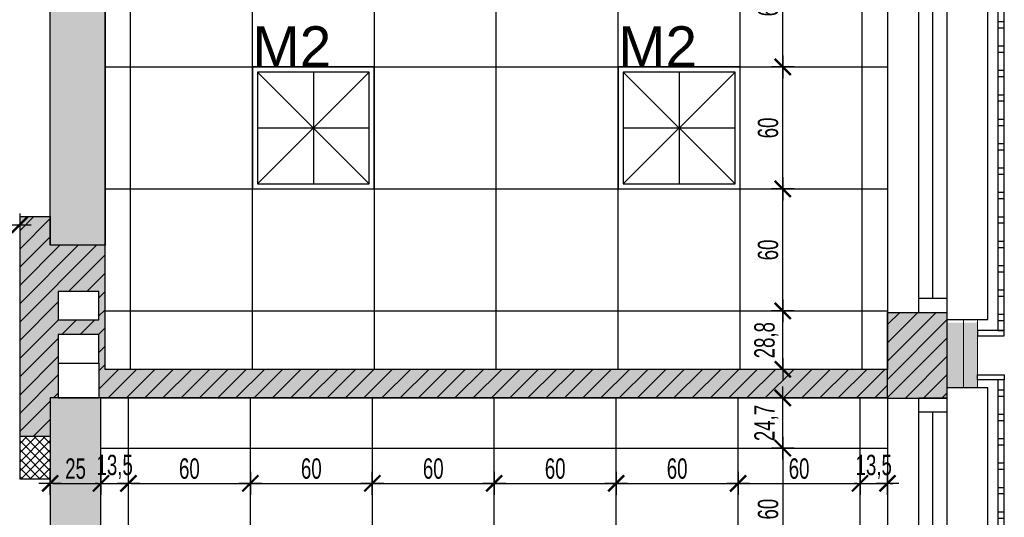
# Model space of a CAD drawing. Header units: millimetres. Extents: x 99331 to 130831, y -7610 to 25890.
# Tile 17 of 101: x 127887 to 128371, y 3322 to 3567. Entities that reach past the tile are written whole.
import ezdxf

# ---------------------------------------------------------------- set-up
doc = ezdxf.new("R2010")
doc.units = ezdxf.units.MM
doc.layers.get('DEFPOINTS').update_dxf_attribs({"lineweight": 9})
for name, color, linetype in [('_HSA_HATCH_WYPEŁNIENIA_PRZEGRÓD', 205, 'Continuous'), ('_HSA_OŚWIETLENIE', 53, 'Continuous'), ('_HSA_STOLARKA_ZEWNĘTRZNA', 132, 'Continuous'), ('_HSA_SUFITY_HATCH', 161, 'Continuous'), ('_HSA_SUFITY_OBRYS', 220, 'Continuous'), ('_HSA_SUFITY_PODZIAŁ', 142, 'Continuous'), ('_HSA_WIDOKOWE', 1, 'Continuous'), ('_HSA_WIDOKOWE_CIENKIE', 8, 'Continuous'), ('_HSA_WYM_50', 141, 'Continuous'), ('_HSA_ŚCIANY_DZIAŁOWE', 6, 'Continuous'), ('_HSA_ŚCIANY_KONSTRUKCYJNE', 3, 'Continuous'), ('_HSA_ŚCIANY_MUROWANE', 4, 'Continuous')]:
    doc.layers.add(name, color=color, linetype=linetype)
doc.layers.add('_HSA_IZOLACJA_TERMICZNA', color=2, linetype='Continuous', lineweight=5)
doc.layers.add('A- stolarka', color=221, linetype='Continuous', lineweight=20)
doc.styles.add('ARIAL_50', font='Arial Narrow.ttf', dxfattribs={"width": 0.8, "height": 10})
doc.styles.get("Standard").update_dxf_attribs({"font": 'Arial.ttf'})
doc.linetypes.add('BATTING', pattern='A,0.00254,-2.54,[134,ltypeshp.shx,S=2.54,R=0,X=-2.54,Y=0],-5.08,[134,ltypeshp.shx,S=2.54,R=180,X=2.54,Y=0],-2.54', length=10.16254)
doc.dimstyles.new('WYM_WEWN_50', dxfattribs={"dimscale": 0.7, "dimtxt": 10, "dimasz": 2, "dimexe": 10, "dimexo": 0, "dimgap": 3, "dimtad": 1, "dimdec": 1, "dimrnd": 1e-05, "dimtxsty": 'ARIAL_50', "dimblk": 'Wym-03', "dimcen": 0, "dimdle": 10, "dimse1": 1, "dimse2": 1, "dimclrt": 256, "dimazin": 2, "dimtfac": 1, "dimtdec": 1, "dimtix": 1, "dimtmove": 2, "dimatfit": 0, "dimfxl": 1, "dimtolj": 1, "dimtzin": 0, "dimarcsym": 0})
pattern_1 = [(37.5, (4439.378, -1292.308), (-0.32000626, 9.78826475), [0, -7.7216, 0, -8.636, 0, -8.255]), (7.5, (4439.378, -1292.308), (8.9904657, 14.336502), [0, -4.1656, 0, -6.9596, 0, -2.667]), (327.5, (4433.13, -1292.308), (15.8198474, 0.0287437), [0, -2.54, 0, -9.144, 0, -11.938]), (317.5, (4433.13, -1292.308), (15.271129, 4.4585865), [0, -1.27, 0, -5.9944, 0, -6.858])]

# ---------------------------------------------------------------- blocks, each defined once
blk = doc.blocks.new('*U46')
at = {"linetype": 'ByBlock', "ltscale": 10}
for p, q in [((0, 14), (175, 14)), ((0, 0), (0, 14)), ((7, 0), (7, 14)), ((168, 14), (168, 0)), ((175, 14), (175, 0)), ((7, 7), (168, 7)), ((0, 0), (175, 0))]:
    blk.add_line(p, q, dxfattribs=at)
blk = doc.blocks.new('A$Cbb3937aa')
for points in [[(0, 197.94), (13.11, 197.94), (13.11, 195.46), (0, 195.46)], [(13.11, 195.46), (9.9, 195.46), (9.9, 2.48), (13.11, 2.48)], [(9.9, 187.44), (13.11, 187.44), (13.11, 190.37), (9.9, 190.37)], [(9.9, 175.44), (13.11, 175.44), (13.11, 178.37), (9.9, 178.37)], [(9.9, 163.44), (13.11, 163.44), (13.11, 166.37), (9.9, 166.37)], [(9.9, 151.44), (13.11, 151.44), (13.11, 154.37), (9.9, 154.37)], [(9.9, 139.44), (13.11, 139.44), (13.11, 142.37), (9.9, 142.37)], [(9.9, 127.44), (13.11, 127.44), (13.11, 130.37), (9.9, 130.37)], [(9.9, 115.44), (13.11, 115.44), (13.11, 118.37), (9.9, 118.37)], [(9.9, 103.44), (13.11, 103.44), (13.11, 106.37), (9.9, 106.37)], [(9.9, 91.44), (13.11, 91.44), (13.11, 94.37), (9.9, 94.37)], [(9.9, 79.44), (13.11, 79.44), (13.11, 82.37), (9.9, 82.37)], [(9.9, 67.44), (13.11, 67.44), (13.11, 70.37), (9.9, 70.37)], [(9.9, 55.44), (13.11, 55.44), (13.11, 58.37), (9.9, 58.37)], [(9.9, 43.44), (13.11, 43.44), (13.11, 46.37), (9.9, 46.37)], [(9.9, 31.44), (13.11, 31.44), (13.11, 34.37), (9.9, 34.37)], [(9.9, 19.44), (13.11, 19.44), (13.11, 22.37), (9.9, 22.37)], [(9.9, 7.44), (13.11, 7.44), (13.11, 10.37), (9.9, 10.37)], [(0, 0), (13.11, 0), (13.11, 2.48), (0, 2.48)]]:
    blk.add_lwpolyline(points, close=True)
blk = doc.blocks.new('BDlux_M2')
for p, q in [((-27.5, 27.5), (27.5, -27.5)), ((27.5, 27.5), (-27.5, -27.5)), ((0, 27.5), (0, -27.5)), ((-27.5, 0), (27.5, 0))]:
    blk.add_line(p, q)
for points in [[(-30, -30), (30, -30), (30, 30), (-30, 30)], [(-27.5, -27.5), (27.5, -27.5), (27.5, 27.5), (-27.5, 27.5)]]:
    blk.add_lwpolyline(points, close=True)
at = {"color": 7, "lineweight": 30, "insert": (-30, 50), "char_height": 20, "attachment_point": 1}
blk.add_mtext_dynamic_manual_height_columns('M2', width=105.3716, gutter_width=1, heights=[0], dxfattribs=at)
blk = doc.blocks.new('Wym-03')
for p, q in [((0, 4), (0, -4)), ((-4, 0), (4, 0))]:
    blk.add_line(p, q)
blk.add_lwpolyline([(-2.83, -2.83, 0.8, 0.8, 0), (2.83, 2.83, 0.05, 0.05, 0)], format="xyseb")
blk = doc.blocks.new('*D374')
at = {"layer": '_HSA_WYM_50', "color": 0, "lineweight": -2, "transparency": 16777216}
blk.add_line((127828.21, 3465.99), (127885.41, 3465.99), dxfattribs=at)
at = {"layer": 'DEFPOINTS', "color": 0, "transparency": 16777216}
for p in [(127826.81, 3485.33), (127886.81, 3485.33), (127886.81, 3465.99)]:
    blk.add_point(p, dxfattribs=at)
at = {"layer": '_HSA_WYM_50', "color": 0, "lineweight": -2, "transparency": 16777216, "xscale": 1.4, "yscale": 1.4, "zscale": 1.4, "rotation": 180}
blk.add_blockref('Wym-03', (127826.81, 3465.99), dxfattribs=at)
at = {"layer": '_HSA_WYM_50', "color": 0, "lineweight": -2, "transparency": 16777216, "xscale": 1.4, "yscale": 1.4, "zscale": 1.4}
blk.add_blockref('Wym-03', (127886.81, 3465.99), dxfattribs=at)
at = {"layer": '_HSA_WYM_50', "transparency": 16777216, "insert": (127856.81, 3473.2), "char_height": 10, "attachment_point": 5, "style": 'ARIAL_50'}
blk.add_mtext('\\A1;60', dxfattribs=at)
blk = doc.blocks.new('*D378')
at = {"layer": '_HSA_WYM_50', "color": 0, "lineweight": -2, "transparency": 16777216}
blk.add_line((127903.21, 3338.84), (127925.41, 3338.84), dxfattribs=at)
at = {"layer": 'DEFPOINTS', "color": 0, "transparency": 16777216}
for p in [(127901.81, 3380.88), (127926.81, 3380.88), (127926.81, 3338.84)]:
    blk.add_point(p, dxfattribs=at)
at = {"layer": '_HSA_WYM_50', "color": 0, "lineweight": -2, "transparency": 16777216, "xscale": 1.4, "yscale": 1.4, "zscale": 1.4, "rotation": 180}
blk.add_blockref('Wym-03', (127901.81, 3338.84), dxfattribs=at)
at = {"layer": '_HSA_WYM_50', "color": 0, "lineweight": -2, "transparency": 16777216, "xscale": 1.4, "yscale": 1.4, "zscale": 1.4}
blk.add_blockref('Wym-03', (127926.81, 3338.84), dxfattribs=at)
at = {"layer": '_HSA_WYM_50', "transparency": 16777216, "insert": (127914.31, 3346.04), "char_height": 10, "attachment_point": 5, "style": 'ARIAL_50'}
blk.add_mtext('\\A1;25', dxfattribs=at)
blk = doc.blocks.new('*D379')
at = {"layer": '_HSA_WYM_50', "color": 0, "lineweight": -2, "transparency": 16777216}
for p, q in [((127925.41, 3338.84), (127924.01, 3338.84)), ((127926.81, 3338.84), (127940.31, 3338.84)), ((127941.71, 3338.84), (127943.11, 3338.84))]:
    blk.add_line(p, q, dxfattribs=at)
at = {"layer": 'DEFPOINTS', "color": 0, "transparency": 16777216}
for p in [(127926.81, 3380.88), (127940.31, 3356.15), (127940.31, 3338.84)]:
    blk.add_point(p, dxfattribs=at)
at = {"layer": '_HSA_WYM_50', "color": 0, "lineweight": -2, "transparency": 16777216, "xscale": 1.4, "yscale": 1.4, "zscale": 1.4}
for p, rotation in [((127926.81, 3338.84), 359.9999999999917), ((127940.31, 3338.84), 179.9999999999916)]:
    blk.add_blockref('Wym-03', p, dxfattribs=dict(at, rotation=rotation))
at = {"layer": '_HSA_WYM_50', "transparency": 16777216, "insert": (127933.56, 3346.95), "char_height": 10, "attachment_point": 5, "style": 'ARIAL_50'}
blk.add_mtext('\\A1;13,5', dxfattribs=at)
blk = doc.blocks.new('*D380')
at = {"layer": '_HSA_WYM_50', "color": 0, "lineweight": -2, "transparency": 16777216}
blk.add_line((127941.71, 3338.84), (127998.91, 3338.84), dxfattribs=at)
at = {"layer": 'DEFPOINTS', "color": 0, "transparency": 16777216}
for p in [(127940.31, 3356.15), (128000.31, 3356.15), (128000.31, 3338.84)]:
    blk.add_point(p, dxfattribs=at)
at = {"layer": '_HSA_WYM_50', "color": 0, "lineweight": -2, "transparency": 16777216, "xscale": 1.4, "yscale": 1.4, "zscale": 1.4}
for p, rotation in [((127940.31, 3338.84), 179.9999999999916), ((128000.31, 3338.84), 359.9999999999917)]:
    blk.add_blockref('Wym-03', p, dxfattribs=dict(at, rotation=rotation))
at = {"layer": '_HSA_WYM_50', "transparency": 16777216, "insert": (127970.31, 3346.04), "char_height": 10, "attachment_point": 5, "style": 'ARIAL_50'}
blk.add_mtext('\\A1;60', dxfattribs=at)
blk = doc.blocks.new('*D381')
at = {"layer": '_HSA_WYM_50', "color": 0, "lineweight": -2, "transparency": 16777216}
blk.add_line((128001.71, 3338.84), (128058.91, 3338.84), dxfattribs=at)
at = {"layer": 'DEFPOINTS', "color": 0, "transparency": 16777216}
for p in [(128000.31, 3356.15), (128060.31, 3356.15), (128060.31, 3338.84)]:
    blk.add_point(p, dxfattribs=at)
at = {"layer": '_HSA_WYM_50', "color": 0, "lineweight": -2, "transparency": 16777216, "xscale": 1.4, "yscale": 1.4, "zscale": 1.4}
for p, rotation in [((128000.31, 3338.84), 179.9999999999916), ((128060.31, 3338.84), 359.9999999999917)]:
    blk.add_blockref('Wym-03', p, dxfattribs=dict(at, rotation=rotation))
at = {"layer": '_HSA_WYM_50', "transparency": 16777216, "insert": (128030.31, 3346.04), "char_height": 10, "attachment_point": 5, "style": 'ARIAL_50'}
blk.add_mtext('\\A1;60', dxfattribs=at)
blk = doc.blocks.new('*D382')
at = {"layer": '_HSA_WYM_50', "color": 0, "lineweight": -2, "transparency": 16777216}
blk.add_line((128061.71, 3338.84), (128118.91, 3338.84), dxfattribs=at)
at = {"layer": 'DEFPOINTS', "color": 0, "transparency": 16777216}
for p in [(128060.31, 3356.15), (128120.31, 3356.15), (128120.31, 3338.84)]:
    blk.add_point(p, dxfattribs=at)
at = {"layer": '_HSA_WYM_50', "color": 0, "lineweight": -2, "transparency": 16777216, "xscale": 1.4, "yscale": 1.4, "zscale": 1.4}
for p, rotation in [((128060.31, 3338.84), 179.9999999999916), ((128120.31, 3338.84), 359.9999999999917)]:
    blk.add_blockref('Wym-03', p, dxfattribs=dict(at, rotation=rotation))
at = {"layer": '_HSA_WYM_50', "transparency": 16777216, "insert": (128090.31, 3346.04), "char_height": 10, "attachment_point": 5, "style": 'ARIAL_50'}
blk.add_mtext('\\A1;60', dxfattribs=at)
blk = doc.blocks.new('*D383')
at = {"layer": '_HSA_WYM_50', "color": 0, "lineweight": -2, "transparency": 16777216}
blk.add_line((128121.71, 3338.84), (128178.91, 3338.84), dxfattribs=at)
at = {"layer": 'DEFPOINTS', "color": 0, "transparency": 16777216}
for p in [(128120.31, 3356.15), (128180.31, 3356.15), (128180.31, 3338.84)]:
    blk.add_point(p, dxfattribs=at)
at = {"layer": '_HSA_WYM_50', "color": 0, "lineweight": -2, "transparency": 16777216, "xscale": 1.4, "yscale": 1.4, "zscale": 1.4}
for p, rotation in [((128120.31, 3338.84), 179.9999999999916), ((128180.31, 3338.84), 359.9999999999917)]:
    blk.add_blockref('Wym-03', p, dxfattribs=dict(at, rotation=rotation))
at = {"layer": '_HSA_WYM_50', "transparency": 16777216, "insert": (128150.31, 3346.04), "char_height": 10, "attachment_point": 5, "style": 'ARIAL_50'}
blk.add_mtext('\\A1;60', dxfattribs=at)
blk = doc.blocks.new('*D384')
at = {"layer": '_HSA_WYM_50', "color": 0, "lineweight": -2, "transparency": 16777216}
blk.add_line((128181.71, 3338.84), (128238.91, 3338.84), dxfattribs=at)
at = {"layer": 'DEFPOINTS', "color": 0, "transparency": 16777216}
for p in [(128180.31, 3356.15), (128240.31, 3356.15), (128240.31, 3338.84)]:
    blk.add_point(p, dxfattribs=at)
at = {"layer": '_HSA_WYM_50', "color": 0, "lineweight": -2, "transparency": 16777216, "xscale": 1.4, "yscale": 1.4, "zscale": 1.4}
for p, rotation in [((128180.31, 3338.84), 179.9999999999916), ((128240.31, 3338.84), 359.9999999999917)]:
    blk.add_blockref('Wym-03', p, dxfattribs=dict(at, rotation=rotation))
at = {"layer": '_HSA_WYM_50', "transparency": 16777216, "insert": (128210.31, 3346.04), "char_height": 10, "attachment_point": 5, "style": 'ARIAL_50'}
blk.add_mtext('\\A1;60', dxfattribs=at)
blk = doc.blocks.new('*D385')
at = {"layer": '_HSA_WYM_50', "color": 0, "lineweight": -2, "transparency": 16777216}
blk.add_line((128241.71, 3338.84), (128298.91, 3338.84), dxfattribs=at)
at = {"layer": 'DEFPOINTS', "color": 0, "transparency": 16777216}
for p in [(128240.31, 3356.15), (128300.31, 3356.15), (128300.31, 3338.84)]:
    blk.add_point(p, dxfattribs=at)
at = {"layer": '_HSA_WYM_50', "color": 0, "lineweight": -2, "transparency": 16777216, "xscale": 1.4, "yscale": 1.4, "zscale": 1.4}
for p, rotation in [((128240.31, 3338.84), 179.9999999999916), ((128300.31, 3338.84), 359.9999999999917)]:
    blk.add_blockref('Wym-03', p, dxfattribs=dict(at, rotation=rotation))
at = {"layer": '_HSA_WYM_50', "transparency": 16777216, "insert": (128270.31, 3346.04), "char_height": 10, "attachment_point": 5, "style": 'ARIAL_50'}
blk.add_mtext('\\A1;60', dxfattribs=at)
blk = doc.blocks.new('*D386')
at = {"layer": '_HSA_WYM_50', "color": 0, "lineweight": -2, "transparency": 16777216}
for p, q in [((128298.91, 3338.84), (128297.51, 3338.84)), ((128300.31, 3338.84), (128313.81, 3338.84)), ((128315.21, 3338.84), (128316.61, 3338.84))]:
    blk.add_line(p, q, dxfattribs=at)
at = {"layer": 'DEFPOINTS', "color": 0, "transparency": 16777216}
for p in [(128300.31, 3356.15), (128313.81, 3356.15), (128313.81, 3338.84)]:
    blk.add_point(p, dxfattribs=at)
at = {"layer": '_HSA_WYM_50', "color": 0, "lineweight": -2, "transparency": 16777216, "xscale": 1.4, "yscale": 1.4, "zscale": 1.4}
for p, rotation in [((128300.31, 3338.84), 359.9999999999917), ((128313.81, 3338.84), 179.9999999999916)]:
    blk.add_blockref('Wym-03', p, dxfattribs=dict(at, rotation=rotation))
at = {"layer": '_HSA_WYM_50', "transparency": 16777216, "insert": (128307.06, 3346.95), "char_height": 10, "attachment_point": 5, "style": 'ARIAL_50'}
blk.add_mtext('\\A1;13,5', dxfattribs=at)
blk = doc.blocks.new('*D387')
at = {"layer": '_HSA_WYM_50', "color": 0, "lineweight": -2, "transparency": 16777216}
blk.add_line((128262.3, 3357.55), (128262.3, 3379.48), dxfattribs=at)
at = {"layer": 'DEFPOINTS', "color": 0, "transparency": 16777216}
for p in [(128240.31, 3380.88), (128262.3, 3380.88), (128240.31, 3356.15)]:
    blk.add_point(p, dxfattribs=at)
at = {"layer": '_HSA_WYM_50', "color": 0, "lineweight": -2, "transparency": 16777216, "xscale": 1.4, "yscale": 1.4, "zscale": 1.4}
for p, rotation in [((128262.3, 3380.88), 90), ((128262.3, 3356.15), 270)]:
    blk.add_blockref('Wym-03', p, dxfattribs=dict(at, rotation=rotation))
at = {"layer": '_HSA_WYM_50', "transparency": 16777216, "insert": (128254.19, 3368.51), "char_height": 10, "attachment_point": 5, "rotation": 90, "style": 'ARIAL_50'}
blk.add_mtext('\\A1;24,7', dxfattribs=at)
blk = doc.blocks.new('*D388')
at = {"layer": '_HSA_WYM_50', "color": 0, "lineweight": -2, "transparency": 16777216}
blk.add_line((128262.3, 3354.75), (128262.3, 3297.55), dxfattribs=at)
at = {"layer": 'DEFPOINTS', "color": 0, "transparency": 16777216}
for p in [(128240.31, 3356.15), (128262.3, 3296.15), (128262.3, 3296.15)]:
    blk.add_point(p, dxfattribs=at)
at = {"layer": '_HSA_WYM_50', "color": 0, "lineweight": -2, "transparency": 16777216, "xscale": 1.4, "yscale": 1.4, "zscale": 1.4}
for p, rotation in [((128262.3, 3356.15), 90), ((128262.3, 3296.15), 270)]:
    blk.add_blockref('Wym-03', p, dxfattribs=dict(at, rotation=rotation))
at = {"layer": '_HSA_WYM_50', "transparency": 16777216, "insert": (128255.09, 3326.15), "char_height": 10, "attachment_point": 5, "rotation": 90, "style": 'ARIAL_50'}
blk.add_mtext('\\A1;60', dxfattribs=at)
blk = doc.blocks.new('*D405')
at = {"layer": '_HSA_WYM_50', "color": 0, "lineweight": -2, "transparency": 16777216}
blk.add_line((128262.3, 3396.28), (128262.3, 3422.23), dxfattribs=at)
at = {"layer": 'DEFPOINTS', "color": 0, "transparency": 16777216}
for p in [(128241.3, 3423.63), (128262.3, 3423.63), (128241.3, 3394.88)]:
    blk.add_point(p, dxfattribs=at)
at = {"layer": '_HSA_WYM_50', "color": 0, "lineweight": -2, "transparency": 16777216, "xscale": 1.4, "yscale": 1.4, "zscale": 1.4}
for p, rotation in [((128262.3, 3423.63), 90), ((128262.3, 3394.88), 270)]:
    blk.add_blockref('Wym-03', p, dxfattribs=dict(at, rotation=rotation))
at = {"layer": '_HSA_WYM_50', "transparency": 16777216, "insert": (128254.19, 3409.25), "char_height": 10, "attachment_point": 5, "rotation": 90, "style": 'ARIAL_50'}
blk.add_mtext('\\A1;28,8', dxfattribs=at)
blk = doc.blocks.new('*D406')
at = {"layer": '_HSA_WYM_50', "color": 0, "lineweight": -2, "transparency": 16777216}
blk.add_line((128262.3, 3425.03), (128262.3, 3482.23), dxfattribs=at)
at = {"layer": 'DEFPOINTS', "color": 0, "transparency": 16777216}
for p in [(128262.3, 3483.63), (128301.3, 3483.63), (128241.3, 3423.63)]:
    blk.add_point(p, dxfattribs=at)
at = {"layer": '_HSA_WYM_50', "color": 0, "lineweight": -2, "transparency": 16777216, "xscale": 1.4, "yscale": 1.4, "zscale": 1.4}
for p, rotation in [((128262.3, 3483.63), 90), ((128262.3, 3423.63), 270)]:
    blk.add_blockref('Wym-03', p, dxfattribs=dict(at, rotation=rotation))
at = {"layer": '_HSA_WYM_50', "transparency": 16777216, "insert": (128255.09, 3453.63), "char_height": 10, "attachment_point": 5, "rotation": 90, "style": 'ARIAL_50'}
blk.add_mtext('\\A1;60', dxfattribs=at)
blk = doc.blocks.new('*D407')
at = {"layer": '_HSA_WYM_50', "color": 0, "lineweight": -2, "transparency": 16777216}
blk.add_line((128262.3, 3485.03), (128262.3, 3542.23), dxfattribs=at)
at = {"layer": 'DEFPOINTS', "color": 0, "transparency": 16777216}
for p in [(128262.3, 3543.63), (128301.3, 3543.63), (128301.3, 3483.63)]:
    blk.add_point(p, dxfattribs=at)
at = {"layer": '_HSA_WYM_50', "color": 0, "lineweight": -2, "transparency": 16777216, "xscale": 1.4, "yscale": 1.4, "zscale": 1.4}
for p, rotation in [((128262.3, 3543.63), 90), ((128262.3, 3483.63), 270)]:
    blk.add_blockref('Wym-03', p, dxfattribs=dict(at, rotation=rotation))
at = {"layer": '_HSA_WYM_50', "transparency": 16777216, "insert": (128255.09, 3513.63), "char_height": 10, "attachment_point": 5, "rotation": 90, "style": 'ARIAL_50'}
blk.add_mtext('\\A1;60', dxfattribs=at)
blk = doc.blocks.new('*D408')
at = {"layer": '_HSA_WYM_50', "color": 0, "lineweight": -2, "transparency": 16777216}
blk.add_line((128262.3, 3545.03), (128262.3, 3602.23), dxfattribs=at)
at = {"layer": 'DEFPOINTS', "color": 0, "transparency": 16777216}
for p in [(128262.3, 3603.63), (128301.3, 3603.63), (128301.3, 3543.63)]:
    blk.add_point(p, dxfattribs=at)
at = {"layer": '_HSA_WYM_50', "color": 0, "lineweight": -2, "transparency": 16777216, "xscale": 1.4, "yscale": 1.4, "zscale": 1.4}
for p, rotation in [((128262.3, 3603.63), 90), ((128262.3, 3543.63), 270)]:
    blk.add_blockref('Wym-03', p, dxfattribs=dict(at, rotation=rotation))
at = {"layer": '_HSA_WYM_50', "transparency": 16777216, "insert": (128255.09, 3573.63), "char_height": 10, "attachment_point": 5, "rotation": 90, "style": 'ARIAL_50'}
blk.add_mtext('\\A1;60', dxfattribs=at)

msp = doc.modelspace()

# ---------------------------------------------------------------- hatches: boundary and pattern name
at = {"layer": '_HSA_HATCH_WYPEŁNIENIA_PRZEGRÓD'}
h = msp.add_hatch(dxfattribs=at)
h.set_pattern_fill('ANSI31', color=256, scale=2, style=0)
h.set_pattern_definition([(45, (56000, -17000), (-4.49012806, 4.49012806), [])])
h.paths.add_polyline_path([(128343.19, 4444.24), (128313.81, 4444.24), (128313.81, 4335.52), (128343.19, 4335.52)])
h.paths.add_polyline_path([(128313.81, 4406.25), (128263.81, 4406.25), (128263.81, 4370.53), (128313.81, 4370.53)])
h.paths.add_polyline_path([(128343.19, 4160.52), (128313.81, 4160.52), (128313.81, 4085.42), (128343.19, 4085.42)])
h.paths.add_polyline_path([(128343.19, 3910.42), (128313.81, 3910.42), (128313.81, 3749.35), (128343.19, 3749.35)])
h.paths.add_polyline_path([(128313.81, 3792.64), (128278.81, 3792.64), (128278.81, 3760.64), (128313.81, 3760.64)])
h.paths.add_polyline_path([(128343.19, 3639.35), (128313.81, 3639.35), (128313.81, 3597.92), (128343.19, 3597.92)])
h.paths.add_polyline_path([(128343.19, 3422.92), (128313.81, 3422.92), (128313.81, 3380.8), (128343.19, 3380.8)])
h.paths.add_polyline_path([(128313.81, 3205.8), (128278.81, 3205.8), (128278.81, 3172.8), (128313.81, 3172.8)])
h.paths.add_polyline_path([(120845.6, 8016.02), (125067.47, 8016.02), (125067.47, 8839.79), (120845.6, 8839.79)], flags=9)
h.paths.add_polyline_path([(126952.22, 3405.4), (127041.05, 3405.4), (127041.05, 3433.52), (126952.22, 3433.52)], flags=9)
h.paths.add_polyline_path([(128343.19, 4701.88), (128313.81, 4701.88), (128313.81, 4619.24), (128343.19, 4619.24)])
at = {"layer": '_HSA_HATCH_WYPEŁNIENIA_PRZEGRÓD', "true_color": 0x969696}
h = msp.add_hatch(color=252, dxfattribs=at)
h.paths.add_polyline_path([(128278.81, 3205.8), (128278.81, 3172.8), (128313.81, 3172.8), (128313.81, 3205.8)])
h.paths.add_polyline_path([(128313.81, 3422.92), (128313.81, 3380.8), (128343.19, 3380.8), (128343.19, 3385.8), (128358.19, 3385.8), (128358.19, 3417.92), (128343.19, 3417.92), (128343.19, 3422.92)])
h.paths.add_polyline_path([(128313.81, 3639.35), (128313.81, 3597.92), (128343.19, 3597.92), (128343.19, 3602.92), (128358.19, 3602.92), (128358.19, 3633.42), (128343.19, 3633.42), (128343.19, 3639.35)])
h.paths.add_polyline_path([(128313.81, 3910.42), (128313.81, 3792.64), (128278.81, 3792.64), (128278.81, 3760.64), (128313.81, 3760.64), (128313.81, 3749.35), (128343.19, 3749.35), (128343.19, 3755.42), (128358.19, 3755.42), (128358.19, 3905.42), (128343.19, 3905.42), (128343.19, 3910.42)])
h.paths.add_polyline_path([(128313.81, 4160.52), (128313.81, 4085.42), (128343.19, 4085.42), (128343.19, 4090.42), (128358.19, 4090.42), (128358.19, 4155.52), (128343.19, 4155.52), (128343.19, 4160.52)])
h.paths.add_polyline_path([(128313.81, 4444.24), (128313.81, 4406.25), (128263.81, 4406.25), (128263.81, 4370.53), (128313.81, 4370.53), (128313.81, 4335.52), (128343.19, 4335.52), (128343.19, 4340.52), (128358.19, 4340.52), (128358.19, 4439.24), (128343.19, 4439.24), (128343.19, 4444.24)])
h.paths.add_polyline_path([(128313.81, 4619.24), (128343.19, 4619.24), (128343.19, 4624.24), (128358.19, 4624.24), (128358.19, 4701.88), (128313.81, 4701.88)])
h = msp.add_hatch(color=252, dxfattribs=at)
h.paths.add_polyline_path([(127908.74, 4358.65), (127928.74, 4358.65), (127928.74, 4344.65), (127908.74, 4344.65)], flags=16)
h.paths.add_polyline_path([(127908.74, 4316.2), (127928.74, 4316.2), (127928.74, 4302.2), (127908.74, 4302.2)], flags=16)
h.paths.add_polyline_path([(128313.81, 4127.88), (127901.81, 4127.88), (127901.81, 4195.11), (127886.81, 4195.11), (127886.81, 4074.05), (127901.81, 4074.05), (127901.81, 4112.88), (128313.81, 4112.88)])
h.paths.add_polyline_path([(127908.74, 3911.72), (127908.74, 3925.72), (127928.74, 3925.72), (127928.74, 3911.72)], flags=16)
h.paths.add_polyline_path([(127905.74, 3412), (127925.74, 3412), (127925.74, 3398), (127925.74, 3380.88), (128313.81, 3380.88), (128313.81, 3394.88), (127928.84, 3394.88), (127928.84, 3455.93), (127901.81, 3455.93), (127901.81, 3470.05), (127886.81, 3470.05), (127886.81, 3362.05), (127901.81, 3362.05), (127901.81, 3380.88), (127905.74, 3380.88), (127905.74, 3398)])
h.paths.add_polyline_path([(127905.74, 3419.22), (127905.74, 3433.22), (127925.74, 3433.22), (127925.74, 3419.22)], flags=16)
h.paths.add_polyline_path([(127706.81, 3039.88), (127706.81, 3024.88)])
h.paths.add_polyline_path([(127886.81, 3835.05), (127901.81, 3835.05), (127901.81, 3872.38), (127908.74, 3872.38), (127908.74, 3890.5), (127908.74, 3904.5), (127928.74, 3904.5), (127928.74, 3890.5), (127928.74, 3872.38), (128313.81, 3872.38), (128313.81, 3888.38), (127931.84, 3888.38), (127931.84, 3943.43), (127901.81, 3943.43), (127901.81, 3963.05), (127886.81, 3963.05)])
h.paths.add_polyline_path([(127853.81, 4394.88), (127853.81, 4379.88), (127886.81, 4379.88), (127886.81, 4337.42), (127908.74, 4337.42), (127928.74, 4337.42), (127928.74, 4323.42), (127908.74, 4323.42), (127886.81, 4323.42), (127886.81, 4297.11), (127934.49, 4297.11), (127934.49, 4379.88), (128263.81, 4379.88), (128263.81, 4394.88), (127928.74, 4394.88), (127928.74, 4379.88), (127928.74, 4365.88), (127908.74, 4365.88), (127908.74, 4379.88), (127908.74, 4394.88)])
h.paths.add_polyline_path([(127751.81, 4379.88), (127751.81, 4394.88), (127706.81, 4394.88), (127706.81, 4468.86), (127691.81, 4468.86), (127691.81, 4311.14), (127706.81, 4311.14), (127706.81, 4379.88)])
h.paths.add_polyline_path([(127901.81, 3124.42), (127901.81, 3238.88), (127886.81, 3238.88), (127886.81, 3124.42)])
h.paths.add_polyline_path([(127901.81, 3589.05), (127901.81, 3733.05), (127886.81, 3733.05), (127886.81, 3589.05)])
h.paths.add_polyline_path([(127886.81, 2911.42), (127926.81, 2911.42), (127926.81, 2935.95), (127916.48, 2935.95), (127896.48, 2935.95), (127896.48, 2949.95), (127916.48, 2949.95), (127926.81, 2949.95), (127926.81, 2975.26), (127907.81, 2975.26), (127907.81, 3039.88), (127886.81, 3039.88), (127886.92, 3024.88), (127886.81, 3024.88), (127886.81, 2969.6), (127896.48, 2969.6), (127916.48, 2969.6), (127916.48, 2955.6), (127896.48, 2955.6), (127886.81, 2955.6), (127886.81, 2928.37), (127896.48, 2928.37), (127916.48, 2928.37), (127916.48, 2914.37), (127896.48, 2914.37), (127886.81, 2914.37)])
h.paths.add_polyline_path([(128023.81, 2891.42), (128059.54, 2891.42), (128059.54, 2896.42), (128313.81, 2896.42), (128313.81, 2891.42), (128358.19, 2891.42), (128358.19, 2931.42), (128343.19, 2931.42), (128343.19, 2936.42), (128313.81, 2936.42), (128313.81, 2911.42), (128023.81, 2911.42)])
h.paths.add_polyline_path([(128030.4, 2891.42), (128050.4, 2891.42), (128050.4, 2892.85), (128030.4, 2892.85)], flags=17)
h.paths.add_polyline_path([(127907.81, 2891.42), (127919.81, 2891.42), (127919.81, 2896.42), (127907.81, 2896.42)])
h.paths.add_polyline_path([(127789.81, 2891.42), (127801.81, 2891.42), (127801.81, 2896.42), (127789.81, 2896.42)])
at = {"layer": '_HSA_HATCH_WYPEŁNIENIA_PRZEGRÓD'}
h = msp.add_hatch(dxfattribs=at)
h.set_pattern_fill('ANSI31', color=256, scale=2, style=0)
h.set_pattern_definition([(45, (40000, -17000), (-4.49012806, 4.49012806), [])])
h.paths.add_polyline_path([(128313.81, 3380.88), (128313.81, 3394.88), (127928.84, 3394.88), (127928.84, 3455.93), (127901.81, 3455.93), (127901.81, 3470.05), (127886.81, 3470.05), (127886.81, 3362.05), (127901.81, 3362.05), (127901.81, 3380.88), (127905.74, 3380.88), (127905.74, 3398), (127905.74, 3412), (127925.74, 3412), (127925.74, 3398), (127925.74, 3380.88)])
h.paths.add_polyline_path([(127925.74, 3419.22), (127905.74, 3419.22), (127905.74, 3433.22), (127925.74, 3433.22)], flags=16)
h = msp.add_hatch(dxfattribs=at)
h.set_pattern_fill('ANSI37', color=256, angle=180)
h.set_pattern_definition([(225, (215788.6223, 23575.9273), (2.24506403, -2.24506403), []), (315, (215788.6223, 23575.9273), (2.24506403, 2.24506403), [])])
h.paths.add_polyline_path([(127901.81, 3362.05), (127886.81, 3362.05), (127886.81, 3340.88), (127901.81, 3340.88)])
at = {"layer": '_HSA_SUFITY_HATCH'}
h = msp.add_hatch(dxfattribs=at)
h.set_pattern_fill('AR-SAND', color=256, scale=0.2)
h.set_pattern_definition(pattern_1)
h.paths.add_polyline_path([(127928.84, 3455.93), (127901.81, 3455.93), (127901.81, 3872.38), (127928.84, 3872.38)])
h = msp.add_hatch(dxfattribs=at)
h.set_pattern_fill('AR-SAND', color=256, scale=0.2)
h.set_pattern_definition(pattern_1)
h.paths.add_polyline_path([(127926.81, 3380.88), (127901.81, 3380.88), (127901.81, 3039.88), (127907.81, 3039.88), (127907.81, 2975.26), (127926.81, 2975.26)])
at = {"layer": '_HSA_SUFITY_PODZIAŁ', "linetype": 'Continuous'}
h = msp.add_hatch(dxfattribs=at)
h.set_pattern_fill('_USER', color=256, scale=60, double=1, pattern_type=0)
h.set_pattern_definition([(0, (128121.3, 3603.626), (0, 60), []), (90, (128121.3, 3603.626), (-60, 4e-15), [])])
h.paths.add_polyline_path([(127928.84, 3872.38), (128313.81, 3872.38), (128313.81, 3394.88), (127928.84, 3394.88)])
h = msp.add_hatch(dxfattribs=at)
h.set_pattern_fill('_USER', color=256, scale=60, double=1, pattern_type=0)
h.set_pattern_definition([(0, (128120.31, 3116.15), (0, 60), []), (90, (128120.31, 3116.15), (-60, 4e-15), [])])
h.paths.add_polyline_path([(127926.81, 3380.88), (128313.81, 3380.88), (128313.81, 3205.8), (128278.81, 3205.8), (128278.81, 3172.8), (128313.81, 3172.8), (128313.81, 2911.42), (127926.81, 2911.42)])

# ---------------------------------------------------------------- linework, layer by layer
at = {"layer": '_HSA_IZOLACJA_TERMICZNA', "color": 8, "linetype": 'BATTING', "ltscale": 0.6}
msp.add_line((128351.19, 3419.42), (128351.19, 3385.8), dxfattribs=at)
at = {"layer": '_HSA_IZOLACJA_TERMICZNA'}
msp.add_line((128358.19, 3419.42), (128358.19, 3385.8), dxfattribs=at)
at = {"layer": '_HSA_SUFITY_OBRYS'}
for points in [[(127928.84, 3455.93), (127901.81, 3455.93), (127901.81, 3872.38), (127928.84, 3872.38)], [(127928.84, 3872.38), (128313.81, 3872.38), (128313.81, 3792.64), (128278.81, 3792.64), (128278.81, 3760.64), (128313.81, 3760.64), (128313.81, 3394.88), (127928.84, 3394.88)], [(127926.81, 3380.88), (127901.81, 3380.88), (127901.81, 3039.88), (127907.81, 3039.88), (127907.81, 2975.26), (127926.81, 2975.26)], [(127926.81, 3380.88), (128313.81, 3380.88), (128313.81, 3205.8), (128278.81, 3205.8), (128278.81, 3172.8), (128313.81, 3172.8), (128313.81, 2911.42), (127926.81, 2911.42)]]:
    msp.add_lwpolyline(points, close=True, dxfattribs=at)
at = {"layer": '_HSA_WIDOKOWE'}
for points in [[(128343.19, 3419.42), (128363.19, 3419.42), (128363.19, 3602.92), (128343.19, 3602.92)], [(128343.19, 3200.8), (128363.19, 3200.8), (128363.19, 3385.8), (128343.19, 3385.8)]]:
    msp.add_lwpolyline(points, dxfattribs=at)
at = {"layer": '_HSA_WIDOKOWE_CIENKIE', "ltscale": 10}
msp.add_line((127905.74, 3380.88), (127925.74, 3380.88), dxfattribs=at)
at = {"layer": '_HSA_ŚCIANY_DZIAŁOWE'}
for p, q in [((127886.81, 3470.05), (127886.81, 3362.05)), ((127886.81, 3470.05), (127901.81, 3470.05)), ((127901.81, 3470.05), (127901.81, 3455.93)), ((127928.84, 3455.93), (127901.81, 3455.93)), ((127928.84, 3394.88), (127928.84, 3455.93)), ((127905.74, 3398), (127905.74, 3380.88)), ((127925.74, 3398), (127925.74, 3380.88)), ((128313.81, 3394.88), (127928.84, 3394.88)), ((127901.81, 3380.88), (127901.81, 3362.05)), ((127905.74, 3380.88), (127901.81, 3380.88)), ((128313.81, 3380.88), (127925.74, 3380.88)), ((127886.81, 3362.05), (127901.81, 3362.05)), ((127886.81, 3362.05), (127901.81, 3362.05))]:
    msp.add_line(p, q, dxfattribs=at)
for points in [[(127905.74, 3419.22), (127925.74, 3419.22), (127925.74, 3433.22), (127905.74, 3433.22)], [(127905.74, 3398), (127925.74, 3398), (127925.74, 3412), (127905.74, 3412)]]:
    msp.add_lwpolyline(points, close=True, dxfattribs=at)
at = {"layer": '_HSA_ŚCIANY_KONSTRUKCYJNE'}
msp.add_line((127901.81, 3340.88), (127886.81, 3340.88), dxfattribs=at)
msp.add_line((127901.81, 3340.88), (127886.81, 3340.88), dxfattribs=at)
for points in [[(127886.81, 3362.05), (127886.81, 3340.88)], [(127901.81, 3362.05), (127901.81, 3340.88)]]:
    msp.add_lwpolyline(points, dxfattribs=at)
at = {"layer": '_HSA_ŚCIANY_MUROWANE'}
for p, q in [((128313.81, 3422.92), (128343.19, 3422.92)), ((128313.81, 3380.8), (128313.81, 3422.92)), ((128343.19, 3380.8), (128343.19, 3422.92)), ((128313.81, 3380.8), (128343.19, 3380.8))]:
    msp.add_line(p, q, dxfattribs=at)
at = {"layer": 'A- stolarka', "color": 0}
msp.add_lwpolyline([(128343.19, 3380.8), (128328.19, 3380.8)], dxfattribs=at)

# ---------------------------------------------------------------- block references
at = {"layer": '_HSA_OŚWIETLENIE'}
for p in [(128031.3, 3513.63), (128211.3, 3513.63)]:
    msp.add_blockref('BDlux_M2', p, dxfattribs=at)
at = {"layer": '_HSA_STOLARKA_ZEWNĘTRZNA', "xscale": -1, "rotation": 270}
for p in [(128329.19, 3422.92), (128329.19, 3205.8)]:
    msp.add_blockref('*U46', p, dxfattribs=at)
at = {"layer": '_HSA_WIDOKOWE_CIENKIE', "ltscale": 10}
for p in [(128358.19, 3411.45), (128358.19, 3194.33)]:
    msp.add_blockref('A$Cbb3937aa', p, dxfattribs=at)

# ---------------------------------------------------------------- dimensions: what is measured, and where the dimension line sits
at = {"layer": '_HSA_WYM_50'}
for base, p1, p2, angle, picture, middle in [((128262.3, 3603.63), (128301.3, 3543.63), (128301.3, 3603.63), 270, '*D408', (128255.09, 3573.63)), ((128262.3, 3543.63), (128301.3, 3483.63), (128301.3, 3543.63), 270, '*D407', (128255.09, 3513.63)), ((128262.3, 3483.63), (128241.3, 3423.63), (128301.3, 3483.63), 270, '*D406', (128255.09, 3453.63)), ((127886.81, 3465.99), (127826.81, 3485.33), (127886.81, 3485.33), 180, '*D374', (127856.81, 3473.2)), ((127940.31, 3338.84), (127926.81, 3380.88), (127940.31, 3356.15), 180, '*D379', (127933.56, 3346.95)), ((128262.3, 3296.15), (128240.31, 3356.15), (128262.3, 3296.15), 270, '*D388', (128255.09, 3326.15)), ((128000.31, 3338.84), (127940.31, 3356.15), (128000.31, 3356.15), 180, '*D380', (127970.31, 3346.04)), ((128060.31, 3338.84), (128000.31, 3356.15), (128060.31, 3356.15), 180, '*D381', (128030.31, 3346.04)), ((128120.31, 3338.84), (128060.31, 3356.15), (128120.31, 3356.15), 180, '*D382', (128090.31, 3346.04)), ((128180.31, 3338.84), (128120.31, 3356.15), (128180.31, 3356.15), 180, '*D383', (128150.31, 3346.04)), ((128240.31, 3338.84), (128180.31, 3356.15), (128240.31, 3356.15), 180, '*D384', (128210.31, 3346.04)), ((128300.31, 3338.84), (128240.31, 3356.15), (128300.31, 3356.15), 180, '*D385', (128270.31, 3346.04)), ((128313.81, 3338.84), (128300.31, 3356.15), (128313.81, 3356.15), 180, '*D386', (128307.06, 3346.95))]:
    dim = msp.add_linear_dim(base=base, p1=p1, p2=p2, angle=angle, dimstyle='WYM_WEWN_50', dxfattribs=at)
    dim.commit()
    dim.dimension.update_dxf_attribs({"geometry": picture, "text_midpoint": middle})
for p1, p2, distance, picture, middle in [((128241.30198405, 3394.8757255), (128241.30198405, 3423.6257255), -20.99715357, '*D405', (128254.18958782, 3409.2507255)), ((128240.31, 3356.15), (128240.31, 3380.88), -21.99, '*D387', (128254.19, 3368.51)), ((127901.81, 3380.88), (127926.81, 3380.88), -42.04, '*D378', (127914.31, 3346.04))]:
    dim = msp.add_aligned_dim(p1=p1, p2=p2, distance=distance, dimstyle='WYM_WEWN_50', dxfattribs=at)
    dim.commit()
    dim.dimension.update_dxf_attribs({"geometry": picture, "text_midpoint": middle})

doc.saveas('drawing.dxf')
